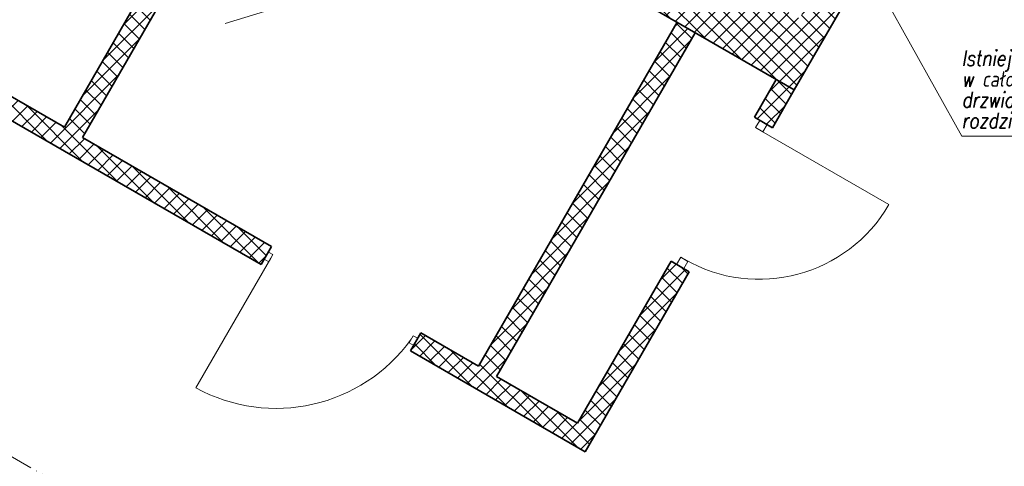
# Model space of a CAD drawing. Header units: millimetres. Extents: x 558 to 24967, y -5755 to 3551.
# Tile 3 of 36: x 22978 to 23451, y 2398 to 2613. Entities that reach past the tile are written whole.
import ezdxf
from ezdxf.enums import TextEntityAlignment as Align

# ---------------------------------------------------------------- set-up
doc = ezdxf.new("R2010")
doc.units = ezdxf.units.MM
doc.linetypes.add('ACAD_ISO04W100', pattern=[30, 24, -3, 0, -3])
for name, color, linetype, lineweight in [('K_Grube', 252, 'Continuous', 35), ('K_Kreskowanie', 252, 'Continuous', 5), ('K_Opis_zmienny', 252, 'Continuous', 13), ('K_Osie', 252, 'ACAD_ISO04W100', 5), ('K_Stolarka', 252, 'Continuous', 15)]:
    doc.layers.add(name, color=color, linetype=linetype, lineweight=lineweight)
doc.styles.add('Zwykły 50', font='romans.shx', dxfattribs={"width": 0.8, "oblique": 10, "height": 7.5})
pattern_1 = [(45, (2962.861, -2454.189), (-3.5921024, 3.5921024), []), (135, (2962.861, -2454.189), (-3.5921024, -3.5921024), [])]

msp = doc.modelspace()

# ---------------------------------------------------------------- hatches: boundary and pattern name
at = {"layer": 'K_Kreskowanie', "ltscale": 5}
h = msp.add_hatch(dxfattribs=at)
h.set_pattern_fill('ANSI37', color=256, scale=1.6)
h.set_pattern_definition(pattern_1)
h.paths.add_polyline_path([(23007.059, 3098.317), (22767.559, 2683.491), (22861.955, 2628.991), (22866.955, 2637.651), (22828.85, 2659.651), (22842.85, 2683.9), (22808.209, 2703.9), (22875.301, 2820.107), (22954.976, 2774.107), (22959.976, 2782.767), (22880.301, 2828.767), (23028.709, 3085.817), (23106.652, 3040.817), (23041.652, 2928.234), (23050.312, 2923.234), (23115.312, 3035.817), (23184.594, 2995.817), (23176.094, 2981.095), (23202.075, 2966.095), (23210.575, 2980.817), (23298.909, 2929.817), (23164.909, 2697.722), (23099.957, 2735.222), (23094.957, 2726.562), (23047.326, 2754.062), (22986.326, 2648.407), (23033.957, 2620.907), (22999.457, 2561.151), (22944.898, 2592.651), (22939.898, 2583.991), (23094.05, 2494.991), (23099.05, 2503.651), (23008.118, 2556.151), (23103.618, 2721.562), (23170.302, 2683.062), (23309.302, 2923.817), (23369.923, 2888.817), (23389.923, 2923.458), (23179.479, 3044.958), (23208.979, 3096.053), (23176.07, 3115.053), (23146.57, 3063.958), (23008.872, 3143.458), (22988.872, 3108.817)])
h.paths.add_polyline_path([(23038.957, 2629.567), (22999.986, 2652.067), (23050.986, 2740.402), (23089.957, 2717.902)], flags=16)
h.paths.add_polyline_path([(22803.209, 2695.24), (22829.19, 2680.24), (22820.19, 2664.651), (22794.209, 2679.651)], flags=16)
h = msp.add_hatch(dxfattribs=at)
h.set_pattern_fill('ANSI37', color=256, scale=1.6)
h.set_pattern_definition([(45, (3090.788, 2977.9395), (-3.5921024, 3.5921024), []), (135, (3090.788, 2977.9395), (-3.5921024, -3.5921024), [])])
h.paths.add_polyline_path([(23314.792, 2903.327), (23362.423, 2875.827), (23369.923, 2888.817), (23309.302, 2923.817), (23170.302, 2683.062), (23350.435, 2579.062), (23489.435, 2819.817), (23467.784, 2832.317), (23460.284, 2819.327), (23468.944, 2814.327), (23352.944, 2613.409), (23198.792, 2702.409)])
h = msp.add_hatch(dxfattribs=at)
h.set_pattern_fill('ANSI37', color=256, scale=1.6)
h.set_pattern_definition(pattern_1)
h.paths.add_polyline_path([(23165.93, 2453.491), (23249.935, 2404.991), (23299.935, 2491.593), (23291.275, 2496.593), (23246.275, 2418.651), (23207.303, 2441.151), (23302.803, 2606.562), (23294.143, 2611.562), (23198.643, 2446.151), (23170.93, 2462.151), (23169.43, 2459.553)])
h = msp.add_hatch(dxfattribs=at)
h.set_pattern_fill('ANSI37', color=256, scale=1.6)
h.set_pattern_definition([(45, (3090.788, 2977.9395), (-3.5921024, 3.5921024), []), (135, (3090.788, 2977.9395), (-3.5921024, -3.5921024), [])])
h.paths.add_polyline_path([(23331.275, 2565.875), (23339.935, 2560.875), (23350.435, 2579.062), (23341.775, 2584.062)])

# ---------------------------------------------------------------- linework, layer by layer
at = {"layer": 'K_Grube', "ltscale": 5}
for p, q in [((23489.435, 2819.817), (23350.435, 2579.062)), ((23008.118, 2556.151), (23103.618, 2721.562)), ((23350.435, 2579.062), (23170.302, 2683.062)), ((22999.457, 2561.151), (23033.957, 2620.907)), ((23198.643, 2446.151), (23294.143, 2611.562)), ((23207.303, 2441.151), (23302.803, 2606.562)), ((22999.457, 2561.151), (22944.898, 2592.651)), ((23094.05, 2494.991), (22939.898, 2583.991)), ((23331.275, 2565.875), (23341.775, 2584.062)), ((23350.435, 2579.062), (23339.935, 2560.875)), ((23339.935, 2560.875), (23331.275, 2565.875)), ((23099.05, 2503.651), (23008.118, 2556.151)), ((23094.05, 2494.991), (23099.05, 2503.651)), ((23246.275, 2418.651), (23291.275, 2496.593)), ((23299.935, 2491.593), (23291.275, 2496.593)), ((23249.935, 2404.991), (23299.935, 2491.593)), ((23165.93, 2453.491), (23170.93, 2462.151)), ((23198.643, 2446.151), (23170.93, 2462.151)), ((23249.935, 2404.991), (23165.93, 2453.491)), ((23246.275, 2418.651), (23207.303, 2441.151))]:
    msp.add_line(p, q, dxfattribs=at)
at = {"layer": 'K_Opis_zmienny'}
for p, q in [((23430.959, 2556.822), (23337.54, 2724.44)), ((23076.714, 2610.964), (23288.133, 2676.028)), ((23430.959, 2556.822), (23644.324, 2556.822))]:
    msp.add_line(p, q, dxfattribs=at)
at = {"layer": 'K_Osie'}
msp.add_line((23296.19, 2216.627), (22662.052, 2582.747), dxfattribs=at)
at = {"layer": 'K_Stolarka', "ltscale": 5}
for p, q in [((23333.873, 2564.375), (23331.873, 2560.911)), ((23335.337, 2558.911), (23337.337, 2562.375)), ((23331.873, 2560.911), (23335.337, 2558.911)), ((23333.605, 2559.911), (23395.959, 2523.911)), ((23097.55, 2501.053), (23099.715, 2499.803)), ((23098.715, 2498.071), (23062.715, 2435.717)), ((23095.55, 2497.589), (23097.715, 2496.339)), ((23097.715, 2496.339), (23099.715, 2499.803)), ((23293.873, 2495.093), (23295.873, 2498.557)), ((23295.873, 2498.557), (23299.337, 2496.557)), ((23299.337, 2496.557), (23297.337, 2493.093)), ((23165.265, 2457.339), (23167.265, 2460.803)), ((23169.43, 2459.553), (23167.265, 2460.803)), ((23167.43, 2456.089), (23165.265, 2457.339))]:
    msp.add_line(p, q, dxfattribs=at)
for centre, radius, start, end in [((23333.605, 2559.911), 72, 240, 330), ((23101.255, 2506.078), 80.224, 241.28839, 324.13039)]:
    msp.add_arc(centre, radius, start, end, dxfattribs=at)

# ---------------------------------------------------------------- texts
at = {"layer": 'K_Opis_zmienny', "style": 'Zwykły 50', "oblique": 10, "width": 0.8}
for s, p in [('Istniejący dźwig hydrauliczny do usunięcia', (23430.959, 2594.322)), ('w całości wraz z instalacjami, orurowaniem', (23430.959, 2584.322)), ('drzwiami i zasilaniem od tablicy', (23430.959, 2574.322)), ('rozdzielczej windowej TRW', (23430.959, 2564.322))]:
    msp.add_text(s, height=7.5, dxfattribs=at).set_placement(p, align=Align.MIDDLE_LEFT)

doc.saveas('drawing.dxf')
